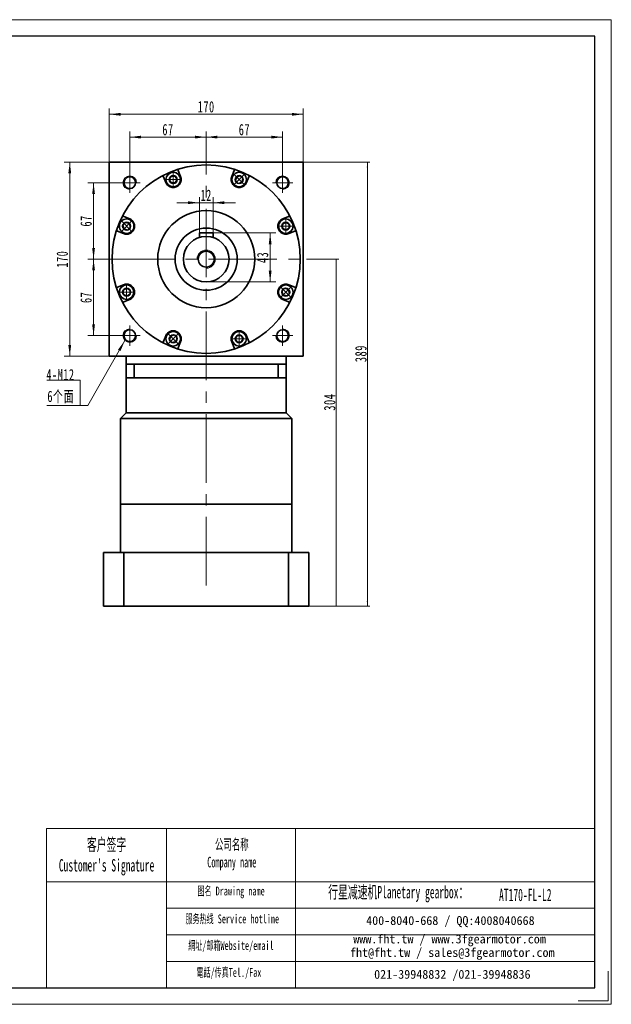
# Model space of a CAD drawing. Header units: millimetres. Extents: x 5227 to 6447, y 123 to 1054.
# Tile 3 of 3: x 5928 to 6447, y 123 to 986. Entities that reach past the tile are written whole.
import ezdxf

# ---------------------------------------------------------------- set-up
doc = ezdxf.new("R2010")
doc.units = ezdxf.units.MM
doc.header["$LTSCALE"] = 5
doc.set_wipeout_variables(frame=1)
doc.linetypes.add('点画线', pattern=[18, 12, -2, 2, -2])
doc.layers.get('0').update_dxf_attribs({"lineweight": 18})
for name, color, linetype, lineweight in [('7标注层', 4, 'Continuous', 18), ('EB0', 7, 'Continuous', 35), ('SLD-0', 7, 'Continuous', 18), ('中心线层', 1, '点画线', 18), ('图框_外框线', 7, 'Continuous', 18), ('尺寸线层', 3, 'Continuous', 18), ('粗实线层', 7, 'Continuous', 35)]:
    doc.layers.add(name, color=color, linetype=linetype, lineweight=lineweight)
doc.styles.add('SLDTEXTSTYLE4', font='txt', dxfattribs={"width": 0.566667})
doc.styles.add('标准', font='txt', dxfattribs={"width": 0.667})
doc.dimstyles.new('a4-1-1.5', dxfattribs={"dimtxt": 4.5, "dimasz": 4.5, "dimexe": 2.25, "dimexo": 0, "dimgap": 0.75, "dimtad": 1, "dimdec": 3, "dimdsep": 46, "dimtxsty": '标准', "dimblk": '_CAXARROW', "dimcen": 0, "dimdle": 9, "dimazin": 2, "dimtfac": 0.707107, "dimtdec": 3, "dimtix": 1, "dimtmove": 2, "dimatfit": 3, "dimfxl": 1, "dimfrac": 2, "dimtolj": 1, "dimarcsym": 1})

# ---------------------------------------------------------------- blocks, each defined once
blk = doc.blocks.new('*X31')
at = {"layer": '尺寸线层', "linetype": 'Continuous', "transparency": 16777216}
for points in [[(6006.89, 903.12), (6016.79, 904.36), (6016.79, 901.89)], [(6176.89, 903.12), (6166.99, 904.36), (6166.99, 901.89)]]:
    blk.add_hatch(color=0, dxfattribs=at).paths.add_polyline_path(points, flags=0)
at = {"layer": '尺寸线层', "color": 0, "linetype": 'Continuous', "transparency": 16777216}
for p, q in [((6006.89, 861.22), (6006.89, 908.07)), ((6176.89, 861.22), (6176.89, 908.07)), ((6006.89, 903.12), (6176.89, 903.12))]:
    blk.add_line(p, q, dxfattribs=at)
at = {"layer": '尺寸线层', "color": 0, "transparency": 16777216, "insert": (6091.89, 909.64), "char_height": 9.9, "width": 26.9708, "attachment_point": 5, "line_spacing_factor": 1.15057, "style": '标准'}
blk.add_mtext('\\T1.1;170', dxfattribs=at)
blk = doc.blocks.new('_CAXARROW')
blk.add_hatch(color=0).paths.add_polyline_path([(0, 0), (-1, 0.125), (-1, -0.125)], flags=0)
blk = doc.blocks.new('*X32')
at = {"layer": '尺寸线层', "linetype": 'Continuous', "transparency": 16777216}
for points in [[(6024.89, 883.13), (6034.79, 884.37), (6034.79, 881.9)], [(6091.89, 883.13), (6081.99, 884.37), (6081.99, 881.9)]]:
    blk.add_hatch(color=0, dxfattribs=at).paths.add_polyline_path(points, flags=0)
at = {"layer": '尺寸线层', "color": 0, "linetype": 'Continuous', "transparency": 16777216}
for p, q in [((6024.89, 852.22), (6024.89, 888.08)), ((6024.89, 883.13), (6091.89, 883.13)), ((6091.89, 864.22), (6091.89, 888.08))]:
    blk.add_line(p, q, dxfattribs=at)
at = {"layer": '尺寸线层', "color": 0, "transparency": 16777216, "insert": (6058.39, 889.65), "char_height": 9.9, "width": 19.8, "attachment_point": 5, "line_spacing_factor": 1.15057, "style": '标准'}
blk.add_mtext('\\T1.1;67', dxfattribs=at)
blk = doc.blocks.new('*X33')
at = {"layer": '尺寸线层', "linetype": 'Continuous', "transparency": 16777216}
for points in [[(6091.89, 883.13), (6101.79, 884.37), (6101.79, 881.9)], [(6158.89, 883.13), (6148.99, 884.37), (6148.99, 881.9)]]:
    blk.add_hatch(color=0, dxfattribs=at).paths.add_polyline_path(points, flags=0)
at = {"layer": '尺寸线层', "color": 0, "linetype": 'Continuous', "transparency": 16777216}
for p, q in [((6091.89, 864.22), (6091.89, 888.08)), ((6091.89, 883.13), (6158.89, 883.13)), ((6158.89, 852.22), (6158.89, 888.08))]:
    blk.add_line(p, q, dxfattribs=at)
at = {"layer": '尺寸线层', "color": 0, "transparency": 16777216, "insert": (6125.39, 889.65), "char_height": 9.9, "width": 19.8, "attachment_point": 5, "line_spacing_factor": 1.15057, "style": '标准'}
blk.add_mtext('\\T1.1;67', dxfattribs=at)
blk = doc.blocks.new('*X34')
at = {"layer": '尺寸线层', "linetype": 'Continuous', "transparency": 16777216}
for points in [[(5993.17, 843.22), (5994.4, 833.32), (5991.93, 833.32)], [(5993.17, 776.22), (5994.4, 786.12), (5991.93, 786.12)]]:
    blk.add_hatch(color=0, dxfattribs=at).paths.add_polyline_path(points, flags=0)
at = {"layer": '尺寸线层', "color": 0, "linetype": 'Continuous', "transparency": 16777216}
for p, q in [((6015.89, 843.22), (5988.22, 843.22)), ((5993.17, 843.22), (5993.17, 776.22)), ((6003.89, 776.22), (5988.22, 776.22))]:
    blk.add_line(p, q, dxfattribs=at)
at = {"layer": '尺寸线层', "color": 0, "transparency": 16777216, "insert": (5986.65, 809.72), "char_height": 9.9, "width": 19.8, "attachment_point": 5, "rotation": 90, "line_spacing_factor": 1.15057, "style": '标准'}
blk.add_mtext('\\T1.1;67', dxfattribs=at)
blk = doc.blocks.new('*X35')
at = {"layer": '尺寸线层', "linetype": 'Continuous', "transparency": 16777216}
for points in [[(5993.17, 776.22), (5994.4, 766.32), (5991.93, 766.32)], [(5993.17, 709.22), (5994.4, 719.12), (5991.93, 719.12)]]:
    blk.add_hatch(color=0, dxfattribs=at).paths.add_polyline_path(points, flags=0)
at = {"layer": '尺寸线层', "color": 0, "linetype": 'Continuous', "transparency": 16777216}
for p, q in [((6003.89, 776.22), (5988.22, 776.22)), ((5993.17, 776.22), (5993.17, 709.22)), ((6015.89, 709.22), (5988.22, 709.22))]:
    blk.add_line(p, q, dxfattribs=at)
at = {"layer": '尺寸线层', "color": 0, "transparency": 16777216, "insert": (5986.65, 742.72), "char_height": 9.9, "width": 19.8, "attachment_point": 5, "rotation": 90, "line_spacing_factor": 1.15057, "style": '标准'}
blk.add_mtext('\\T1.1;67', dxfattribs=at)
blk = doc.blocks.new('*X36')
at = {"layer": '尺寸线层', "linetype": 'Continuous', "transparency": 16777216}
for points in [[(5972.3, 861.22), (5973.54, 851.32), (5971.06, 851.32)], [(5972.3, 691.22), (5973.54, 701.12), (5971.06, 701.12)]]:
    blk.add_hatch(color=0, dxfattribs=at).paths.add_polyline_path(points, flags=0)
at = {"layer": '尺寸线层', "color": 0, "linetype": 'Continuous', "transparency": 16777216}
for p, q in [((6006.89, 861.22), (5967.35, 861.22)), ((5972.3, 861.22), (5972.3, 691.22)), ((6006.89, 691.22), (5967.35, 691.22))]:
    blk.add_line(p, q, dxfattribs=at)
at = {"layer": '尺寸线层', "color": 0, "transparency": 16777216, "insert": (5965.78, 776.22), "char_height": 9.9, "width": 26.9708, "attachment_point": 5, "rotation": 90, "line_spacing_factor": 1.15057, "style": '标准'}
blk.add_mtext('\\T1.1;170', dxfattribs=at)
blk = doc.blocks.new('*X37')
at = {"layer": '尺寸线层', "linetype": 'Continuous', "transparency": 16777216}
for points in [[(6147.96, 799.22), (6149.2, 789.32), (6146.72, 789.32)], [(6147.96, 756.22), (6149.2, 766.12), (6146.72, 766.12)]]:
    blk.add_hatch(color=0, dxfattribs=at).paths.add_polyline_path(points, flags=0)
at = {"layer": '尺寸线层', "color": 0, "linetype": 'Continuous', "transparency": 16777216}
for p, q in [((6097.89, 799.22), (6152.91, 799.22)), ((6147.96, 799.22), (6147.96, 756.22)), ((6091.89, 756.22), (6152.91, 756.22))]:
    blk.add_line(p, q, dxfattribs=at)
at = {"layer": '尺寸线层', "color": 0, "transparency": 16777216, "insert": (6141.44, 777.72), "char_height": 9.9, "width": 19.8, "attachment_point": 5, "rotation": 90, "line_spacing_factor": 1.15057, "style": '标准'}
blk.add_mtext('\\T1.1;43', dxfattribs=at)
blk = doc.blocks.new('*X38')
at = {"layer": '尺寸线层', "linetype": 'Continuous', "transparency": 16777216}
for points in [[(6085.89, 825.68), (6075.99, 824.45), (6075.99, 826.92)], [(6097.89, 825.68), (6107.79, 824.45), (6107.79, 826.92)]]:
    blk.add_hatch(color=0, dxfattribs=at).paths.add_polyline_path(points, flags=0)
at = {"layer": '尺寸线层', "color": 0, "linetype": 'Continuous', "transparency": 16777216}
for p, q in [((6085.89, 799.22), (6085.89, 830.63)), ((6097.89, 799.22), (6097.89, 830.63)), ((6117.69, 825.68), (6066.09, 825.68))]:
    blk.add_line(p, q, dxfattribs=at)
at = {"layer": '尺寸线层', "color": 0, "transparency": 16777216, "insert": (6091.89, 832.2), "char_height": 9.9, "width": 19.8, "attachment_point": 5, "line_spacing_factor": 1.15057, "style": '标准'}
blk.add_mtext('\\T1.1;12', dxfattribs=at)
blk = doc.blocks.new('*X39')
at = {"layer": '中心线层', "linetype": '点画线', "lineweight": 18}
for p, q in [((-7.37, 0), (7.37, 0)), ((0, -7.37), (0, 7.37))]:
    blk.add_line(p, q, dxfattribs=at)
at = {"layer": '粗实线层'}
for p, q in [((-3.46, 0), (-1.73, 3)), ((-3.46, 0), (-1.73, -3)), ((-1.73, 3), (1.73, 3)), ((3.46, 0), (1.73, 3)), ((3.46, 0), (1.73, 3)), ((3.46, 0), (1.73, -3)), ((-1.73, -3), (1.73, -3))]:
    blk.add_line(p, q, dxfattribs=at)
blk.add_circle((0, 0), 3.46, dxfattribs=at)
for start, end in [(0, 180), (180, 360)]:
    blk.add_arc((0, 0), 6.37, start, end, dxfattribs=at)
blk = doc.blocks.new('*X40')
at = {"layer": '尺寸线层', "linetype": 'Continuous'}
blk.add_hatch(color=0, dxfattribs=at).paths.add_polyline_path([(39.19, 56.94), (35.35, 47.73), (33.2, 48.96)], flags=0)
at = {"layer": '尺寸线层', "color": 0, "linetype": 'Continuous'}
blk.add_line((39.19, 56.94), (6.6, 0), dxfattribs=at)
at = {"layer": '尺寸线层', "color": 0}
for p, q in [((0, 22.12), (-29.39, 22.12)), ((0, 0), (0, 22.12)), ((0, 0), (-29.39, 0)), ((6.6, 0), (0, 0))]:
    blk.add_line(p, q, dxfattribs=at)
at = {"layer": '尺寸线层', "color": 0, "insert": (-4.95, 1.98), "char_height": 9.9, "width": 48.8791, "attachment_point": 9, "line_spacing_factor": 1.15057, "style": '标准'}
blk.add_mtext('\\T1.1;4-M12\\P6个面', dxfattribs=at)
blk = doc.blocks.new('*X41')
at = {"layer": '尺寸线层', "linetype": 'Continuous', "transparency": 16777216}
for points in [[(6233.19, 861.22), (6232.63, 856.72), (6233.76, 856.72)], [(6233.19, 472.22), (6232.63, 476.72), (6233.76, 476.72)]]:
    blk.add_hatch(color=0, dxfattribs=at).paths.add_polyline_path(points, flags=0)
at = {"layer": '尺寸线层', "color": 0, "linetype": 'Continuous', "transparency": 16777216}
for p, q in [((6176.89, 861.22), (6235.44, 861.22)), ((6233.19, 472.22), (6233.19, 861.22)), ((6181.89, 472.22), (6235.44, 472.22))]:
    blk.add_line(p, q, dxfattribs=at)
at = {"layer": '尺寸线层', "color": 0, "transparency": 16777216, "insert": (6227.53, 693.47), "char_height": 10, "width": 28.2067, "attachment_point": 5, "rotation": 90, "line_spacing_factor": 1.15057, "style": '标准'}
blk.add_mtext('\\T1.1;389', dxfattribs=at)
blk = doc.blocks.new('*X42')
at = {"layer": '尺寸线层', "linetype": 'Continuous', "transparency": 16777216}
for points in [[(6205.82, 776.22), (6206.38, 771.72), (6205.26, 771.72)], [(6205.82, 472.22), (6206.38, 476.72), (6205.26, 476.72)]]:
    blk.add_hatch(color=0, dxfattribs=at).paths.add_polyline_path(points, flags=0)
at = {"layer": '尺寸线层', "color": 0, "linetype": 'Continuous', "transparency": 16777216}
for p, q in [((6179.89, 776.22), (6208.07, 776.22)), ((6205.82, 776.22), (6205.82, 472.22)), ((6181.89, 472.22), (6208.07, 472.22))]:
    blk.add_line(p, q, dxfattribs=at)
at = {"layer": '尺寸线层', "color": 0, "transparency": 16777216, "insert": (6200.15, 650.97), "char_height": 10, "width": 28.5772, "attachment_point": 5, "rotation": 90, "line_spacing_factor": 1.15057, "style": '标准'}
blk.add_mtext('\\T1.1;304', dxfattribs=at)

msp = doc.modelspace()

# ---------------------------------------------------------------- linework, layer by layer
msp.add_line((6056.9749, 277.3874), (6056.9749, 137.9637))
at = {"layer": '7标注层', "color": 0}
msp.add_line((5951.8015, 277.3874), (5951.8015, 137.9876), dxfattribs=at)
at = {"layer": 'EB0', "linetype": 'Continuous', "lineweight": 35}
for p, q in [((6021.8896, 684.2173), (6161.8896, 684.2173)), ((6021.8896, 672.2173), (6021.8896, 641.7173)), ((6161.8896, 672.2173), (6161.8896, 641.7173)), ((6016.8896, 636.7173), (6021.8896, 641.7173)), ((6166.8896, 636.7173), (6161.8896, 641.7173)), ((6016.8896, 561.7173), (6016.8896, 636.7173)), ((6166.8896, 561.7173), (6166.8896, 636.7173)), ((6166.8896, 561.7173), (6016.8896, 561.7173)), ((6001.8896, 519.2173), (6001.8896, 472.2173)), ((6181.8896, 519.2173), (6001.8896, 519.2173)), ((6181.8896, 519.2173), (6181.8896, 472.2173)), ((6001.8896, 472.2173), (6181.8896, 472.2173))]:
    msp.add_line(p, q, dxfattribs=at)
at = {"layer": 'EB0'}
for p, q in [((6016.8896, 561.7173), (6016.8896, 519.2173)), ((6166.8896, 561.7173), (6166.8896, 519.2173))]:
    msp.add_line(p, q, dxfattribs=at)
at = {"layer": '中心线层'}
for p, q in [((6091.8896, 490.3571), (6091.8896, 864.2173)), ((6024.8896, 834.2173), (6024.8896, 852.2173)), ((6158.8896, 852.2173), (6158.8896, 834.2173)), ((6015.8896, 843.2173), (6033.8896, 843.2173)), ((6149.8896, 843.2173), (6167.8896, 843.2173)), ((6003.8896, 776.2173), (6179.8896, 776.2173)), ((6024.8896, 700.2173), (6024.8896, 718.2173)), ((6158.8896, 718.2173), (6158.8896, 700.2173)), ((6033.8896, 709.2173), (6015.8896, 709.2173)), ((6167.8896, 709.2173), (6149.8896, 709.2173))]:
    msp.add_line(p, q, dxfattribs=at)
at = {"layer": '图框_外框线'}
for p, q in [((5951.8015, 277.3874), (6056.9749, 277.3874)), ((6056.9749, 277.3874), (6056.9749, 137.9876)), ((6056.9749, 277.3874), (6432.474, 277.3874)), ((6170.2921, 277.3874), (6170.2921, 137.9876)), ((5951.8015, 230.8696), (6056.9749, 230.8696)), ((6056.9749, 230.8696), (6432.474, 230.8696)), ((6056.9749, 207.6106), (6432.474, 207.6106)), ((6056.9749, 184.3517), (6432.474, 184.3517)), ((6056.9749, 161.0928), (6432.474, 161.0928))]:
    msp.add_line(p, q, dxfattribs=at)
at = {"layer": '图框_外框线', "color": 3}
msp.add_lwpolyline([(5227.2509, 123.4668), (6446.9948, 123.4668), (6446.9948, 986), (5227.2509, 986)], close=True, dxfattribs=at)
at = {"layer": '图框_外框线', "color": 3, "lineweight": 25}
msp.add_lwpolyline([(5299.8547, 137.9876), (6432.474, 137.9876), (6432.474, 971.4792), (5299.8547, 971.4792)], close=True, dxfattribs=at)
at = {"layer": '图框_外框线', "color": 3}
msp.add_lwpolyline([(6444.0906, 152.5083), (6444.0906, 126.371), (6417.9533, 126.371)], dxfattribs=at)
at = {"layer": '粗实线层'}
for p, q in [((6006.8896, 691.2173), (6006.8896, 861.2173)), ((6006.8896, 861.2173), (6176.8896, 861.2173)), ((6176.8896, 691.2173), (6176.8896, 861.2173)), ((6097.8896, 799.2173), (6085.8896, 799.2173)), ((6085.8896, 799.2173), (6085.8896, 795.2961)), ((6097.8896, 795.2961), (6097.8896, 799.2173)), ((6021.8896, 684.2173), (6021.8896, 691.2173)), ((6161.8896, 684.2173), (6161.8896, 691.2173)), ((6021.8896, 684.2173), (6021.8896, 672.2173)), ((6028.8896, 684.2173), (6028.8896, 672.2173)), ((6154.8896, 684.2173), (6154.8896, 672.2173)), ((6161.8896, 684.2173), (6161.8896, 672.2173)), ((6161.8896, 672.2173), (6021.8896, 672.2173)), ((6021.8896, 641.7173), (6161.8896, 641.7173)), ((6016.8896, 636.7173), (6166.8896, 636.7173)), ((6016.8896, 561.7173), (6166.8896, 561.7173)), ((6016.8896, 519.2173), (6016.8896, 561.7173)), ((6166.8896, 561.7173), (6166.8896, 519.2173)), ((6019.6816, 472.2173), (6019.6816, 519.2173)), ((6164.0977, 472.2173), (6164.0977, 519.2173))]:
    msp.add_line(p, q, dxfattribs=at)
msp.add_lwpolyline([(6176.8896, 691.2173), (6006.8896, 691.2173)], dxfattribs=at)
for centre, radius in [((6091.8896, 776.2173), 82.5), ((6024.8896, 843.2173), 5.1), ((6158.8896, 843.2173), 5.1), ((6091.8896, 776.2173), 42.5), ((6091.8896, 776.2173), 27.25), ((6091.8896, 776.2173), 20), ((6091.8896, 776.2173), 7), ((6024.8896, 709.2173), 5.1), ((6158.8896, 709.2173), 5.1)]:
    msp.add_circle(centre, radius, dxfattribs=at)
at = {"layer": '粗实线层', "lineweight": 18}
for centre, radius, start, end in [((6024.8896, 843.2173), 6, 0, 270), ((6158.8896, 843.2173), 6, 270, 180), ((6091.8896, 776.2173), 8, 270, 180), ((6024.8896, 709.2173), 6, 90, 360), ((6158.8896, 709.2173), 6, 180, 90)]:
    msp.add_arc(centre, radius, start, end, dxfattribs=at)

# ---------------------------------------------------------------- block references
at = {"layer": '尺寸线层'}
msp.add_blockref('*X40', (5981.4569, 648.035), dxfattribs=at)

# ---------------------------------------------------------------- texts
at = {"layer": 'SLD-0', "color": 1, "attachment_point": 2, "style": 'SLDTEXTSTYLE4'}
for s, insert, char_height, width in [("{\\fSimSun|b1|i0|c134|p2;客户签字\\PCustomer's Signature}", (6004.5695, 268.7814), 10.85416, 135.026867), ('{\\fSimSun|b1|i0|c134|p2;公司名称\\PCompany name}', (6114.3522, 268.2052), 9.303566, 120.452126), ('{\\fSimSun|b1|i0|c134|p2;图名 Drawing name}', (6113.7163, 226.5821), 7.752971, 99.150303), ('{\\fSimSun|b1|i0|c134|p2;  \\H1.1667x;行星减速机Planetary gearbox\\fSimSun|b0|i0|c134|p2;：}', (6256.6471, 227.1801), 9.303566, 146.323131), ('\\pxt5;AT170-FL-L2', (6371.5887, 224.71), 10.85416, 78.99093), ('{\\fSimSun|b1|i0|c134|p2;服务热线 Service hotline}', (6114.8157, 202.203), 7.752971, 110.462962), ('{\\fSimSun|b1|i0|c134|p2;網址/邮箱Website/email}', (6113.6085, 178.8445), 7.752971, 114.981547), ('{\\fSimSun|b1|i0|c134|p2;電話/传真Tel./Fax}', (6111.8715, 155.3039), 7.752971, 116.364438)]:
    msp.add_mtext(s, dxfattribs=dict(at, insert=insert, char_height=char_height, width=width))
at = {"layer": 'SLD-0', "color": 1, "char_height": 7.752971, "attachment_point": 2}
for s, insert, width in [('{\\fSimSun|b1|i0|c134|p2;400-8040-668 / QQ:4008040668}', (6305.9294, 200.7216), 225.730932), ('{\\fSimSun|b1|i0|c134|p2;www.fht.tw / www.3fgearmotor.com }', (6305.2145, 184.5732), 225.985043), ('\\pxt12;{\\fSimSun|b1|i0|c134|p2;fht@fht.tw / sales@3fgearmotor.com }', (6307.5773, 172.7675), 225.985043), ('{\\fSimSun|b1|i0|c134|p2;021-39948832 /021-39948836 }', (6307.6584, 153.6088), 172.556675)]:
    msp.add_mtext(s, dxfattribs=dict(at, insert=insert, width=width))

# ---------------------------------------------------------------- dimensions: what is measured, and where the dimension line sits
at = {"layer": '尺寸线层'}
for base, p1, p2, angle, override, picture, middle in [((6176.8896, 903.1226), (6006.8896, 861.2173), (6176.8896, 861.2173), 0, {"dimsah": 1, "dimtfill": 1, "dimtzin": 8}, '*X31', (6091.8896, 909.6401)), ((6091.8896, 883.1337), (6024.8896, 852.2173), (6091.8896, 864.2173), 180, {"dimsah": 1, "dimtfill": 1, "dimtzin": 8}, '*X32', (6058.3896, 889.6512)), ((6158.8896, 883.1337), (6091.8896, 864.2173), (6158.8896, 852.2173), 180, {"dimsah": 1, "dimtfill": 1, "dimtzin": 8}, '*X33', (6125.3896, 889.6512)), ((5972.2982, 691.2173), (6006.8896, 861.2173), (6006.8896, 691.2173), 270, {"dimsah": 1, "dimtfill": 1, "dimtzin": 8}, '*X36', (5965.7807, 776.2173)), ((6233.1937, 861.2173), (6181.8896, 472.2173), (6176.8896, 861.2173), 90, {"dimtxt": 10, "dimsah": 1, "dimtfill": 1, "dimtzin": 8}, '*X41', (6227.527, 693.4673)), ((5993.1657, 776.2173), (6015.8896, 843.2173), (6003.8896, 776.2173), 270, {"dimsah": 1, "dimtfill": 1, "dimtzin": 8}, '*X34', (5986.6482, 809.7173)), ((6147.9617, 756.2173), (6097.8896, 799.2173), (6091.8896, 756.2173), 270, {"dimsah": 1, "dimtfill": 1, "dimtzin": 8}, '*X37', (6141.4442, 777.7173)), ((5993.1657, 709.2173), (6003.8896, 776.2173), (6015.8896, 709.2173), 270, {"dimsah": 1, "dimtfill": 1, "dimtzin": 8}, '*X35', (5986.6482, 742.7173)), ((6205.8189, 472.2173), (6179.8896, 776.2173), (6181.8896, 472.2173), 90, {"dimtxt": 10, "dimsah": 1, "dimtfill": 1, "dimtzin": 8}, '*X42', (6200.1522, 650.9673))]:
    dim = msp.add_linear_dim(base=base, p1=p1, p2=p2, angle=angle, dimstyle='a4-1-1.5', override=override, dxfattribs=at)
    dim.commit()
    dim.dimension.update_dxf_attribs({"geometry": picture, "text_midpoint": middle, "dimtype": 160})
dim = msp.add_linear_dim(base=(6085.8896, 825.6841), p1=(6097.8896, 799.2173), p2=(6085.8896, 799.2173), dimstyle='a4-1-1.5', override={"dimsah": 1, "dimtfill": 1, "dimtzin": 8}, dxfattribs=at)
dim.commit()
dim.dimension.update_dxf_attribs({"geometry": '*X38', "text_midpoint": (6091.8896, 832.2016), "dimtype": 160})

# ---------------------------------------------------------------- next in the draw order: wipeouts: each hides what was drawn before it
for points in [[(6069.362, 845.9702), (6069.2813, 846.9804), (6069.2813, 846.9804), (6068.7512, 848.6909), (6067.7657, 850.186), (6066.4026, 851.3475), (6064.77, 852.0833), (6062.997, 852.3352), (6062.997, 852.3352), (6061.224, 852.0833), (6059.5914, 851.3475), (6058.2284, 850.186), (6057.2428, 848.6909), (6056.7127, 846.9804), (6056.7127, 846.9804), (6056.632, 845.9702), (6056.632, 845.9702), (6056.8489, 844.3228), (6057.4848, 842.7877), (6058.4963, 841.4695), (6059.8145, 840.458), (6061.3496, 839.8221), (6062.997, 839.6052), (6062.997, 839.6052), (6064.9639, 839.9167), (6066.7383, 840.8208), (6068.1464, 842.229), (6069.0505, 844.0033)], [(6125.2829, 841.4695), (6125.9402, 842.2408), (6125.9402, 842.2408), (6126.7749, 843.8252), (6127.1352, 845.5793), (6126.9926, 847.3644), (6126.3585, 849.0391), (6125.2829, 850.4709), (6125.2829, 850.4709), (6123.8511, 851.5465), (6122.1764, 852.1806), (6120.3913, 852.3232), (6118.6372, 851.9629), (6117.0528, 851.1282), (6117.0528, 851.1282), (6116.2815, 850.4709), (6116.2815, 850.4709), (6115.27, 849.1527), (6114.6341, 847.6176), (6114.4172, 845.9702), (6114.6341, 844.3228), (6115.27, 842.7877), (6116.2815, 841.4695), (6116.2815, 841.4695), (6117.8926, 840.299), (6119.7865, 839.6836), (6121.7779, 839.6836), (6123.6719, 840.299)], [(6026.6374, 809.6106), (6025.8661, 810.2679), (6025.8661, 810.2679), (6024.2818, 811.1026), (6022.5276, 811.4629), (6020.7425, 811.3203), (6019.0678, 810.6862), (6017.636, 809.6106), (6017.636, 809.6106), (6016.5604, 808.1788), (6015.9263, 806.5041), (6015.7837, 804.719), (6016.144, 802.9648), (6016.9787, 801.3805), (6016.9787, 801.3805), (6017.636, 800.6092), (6017.636, 800.6092), (6018.9542, 799.5977), (6020.4893, 798.9618), (6022.1367, 798.7449), (6023.7841, 798.9618), (6025.3192, 799.5977), (6026.6374, 800.6092), (6026.6374, 800.6092), (6027.808, 802.2203), (6028.4233, 804.1142), (6028.4233, 806.1056), (6027.808, 807.9996)], [(6161.6425, 798.7449), (6162.6527, 798.8256), (6162.6527, 798.8256), (6164.3632, 799.3557), (6165.8583, 800.3413), (6167.0198, 801.7043), (6167.7556, 803.3369), (6168.0075, 805.1099), (6168.0075, 805.1099), (6167.7556, 806.8829), (6167.0198, 808.5155), (6165.8583, 809.8786), (6164.3632, 810.8641), (6162.6527, 811.3942), (6162.6527, 811.3942), (6161.6425, 811.4749), (6161.6425, 811.4749), (6159.9951, 811.258), (6158.46, 810.6222), (6157.1418, 809.6106), (6156.1303, 808.2924), (6155.4944, 806.7573), (6155.2775, 805.1099), (6155.2775, 805.1099), (6155.589, 803.143), (6156.4931, 801.3686), (6157.9013, 799.9605), (6159.6756, 799.0564)], [(6022.1367, 753.6897), (6021.1266, 753.609), (6021.1266, 753.609), (6019.416, 753.0789), (6017.9209, 752.0934), (6016.7594, 750.7303), (6016.0236, 749.0977), (6015.7717, 747.3247), (6015.7717, 747.3247), (6016.0236, 745.5517), (6016.7594, 743.9191), (6017.9209, 742.5561), (6019.416, 741.5705), (6021.1266, 741.0404), (6021.1266, 741.0404), (6022.1367, 740.9597), (6022.1367, 740.9597), (6023.7841, 741.1766), (6025.3192, 741.8125), (6026.6374, 742.824), (6027.649, 744.1422), (6028.2848, 745.6773), (6028.5017, 747.3247), (6028.5017, 747.3247), (6028.1902, 749.2916), (6027.2861, 751.066), (6025.878, 752.4741), (6024.1036, 753.3782)], [(6157.1418, 742.824), (6157.9131, 742.1667), (6157.9131, 742.1667), (6159.4975, 741.332), (6161.2516, 740.9717), (6163.0367, 741.1143), (6164.7114, 741.7484), (6166.1433, 742.824), (6166.1433, 742.824), (6167.2188, 744.2558), (6167.8529, 745.9305), (6167.9955, 747.7156), (6167.6352, 749.4698), (6166.8005, 751.0541), (6166.8005, 751.0541), (6166.1433, 751.8254), (6166.1433, 751.8254), (6164.825, 752.837), (6163.2899, 753.4728), (6161.6425, 753.6897), (6159.9951, 753.4728), (6158.46, 752.837), (6157.1418, 751.8254), (6157.1418, 751.8254), (6155.9713, 750.2144), (6155.3559, 748.3204), (6155.3559, 746.329), (6155.9713, 744.4351)], [(6058.4963, 710.9651), (6057.839, 710.1938), (6057.839, 710.1938), (6057.0044, 708.6095), (6056.644, 706.8553), (6056.7866, 705.0702), (6057.4207, 703.3955), (6058.4963, 701.9637), (6058.4963, 701.9637), (6059.9281, 700.8881), (6061.6028, 700.254), (6063.3879, 700.1114), (6065.1421, 700.4717), (6066.7264, 701.3064), (6066.7264, 701.3064), (6067.4977, 701.9637), (6067.4977, 701.9637), (6068.5093, 703.2819), (6069.1451, 704.817), (6069.362, 706.4644), (6069.1451, 708.1118), (6068.5093, 709.6469), (6067.4977, 710.9651), (6067.4977, 710.9651), (6065.8867, 712.1357), (6063.9927, 712.751), (6062.0013, 712.751), (6060.1074, 712.1357)], [(6114.4172, 706.4644), (6114.4979, 705.4542), (6114.4979, 705.4542), (6115.028, 703.7437), (6116.0136, 702.2486), (6117.3766, 701.0871), (6119.0092, 700.3513), (6120.7822, 700.0994), (6120.7822, 700.0994), (6122.5552, 700.3513), (6124.1878, 701.0871), (6125.5509, 702.2486), (6126.5364, 703.7437), (6127.0665, 705.4542), (6127.0665, 705.4542), (6127.1472, 706.4644), (6127.1472, 706.4644), (6126.9303, 708.1118), (6126.2945, 709.6469), (6125.2829, 710.9651), (6123.9647, 711.9767), (6122.4296, 712.6125), (6120.7822, 712.8294), (6120.7822, 712.8294), (6118.8153, 712.5179), (6117.041, 711.6138), (6115.6328, 710.2057), (6114.7287, 708.4313)]]:
    msp.add_wipeout(points).dxf.layer = '粗实线层'

# ---------------------------------------------------------------- next in the draw order: linework, layer by layer
at = {"layer": '粗实线层'}
for p, q in [((6056.5299, 843.2914), (6054.3844, 848.4711)), ((6069.4642, 848.649), (6067.3187, 853.8286)), ((6114.3151, 848.649), (6116.4605, 853.8286)), ((6127.2494, 843.2914), (6129.3948, 848.4711)), ((6024.8155, 811.5771), (6019.6358, 813.7225)), ((6158.9637, 811.5771), (6164.1434, 813.7225)), ((6019.4579, 798.6427), (6014.2783, 800.7882)), ((6164.3213, 798.6427), (6169.501, 800.7882)), ((6019.4579, 753.7919), (6014.2783, 751.6464)), ((6164.3213, 753.7919), (6169.501, 751.6464)), ((6024.8155, 740.8575), (6019.6358, 738.7121)), ((6158.9637, 740.8575), (6164.1434, 738.7121)), ((6056.5299, 709.1432), (6054.3844, 703.9635)), ((6127.2494, 709.1432), (6129.3948, 703.9635)), ((6069.4642, 703.7856), (6067.3187, 698.606)), ((6114.3151, 703.7856), (6116.4605, 698.606))]:
    msp.add_line(p, q, dxfattribs=at)
for centre, radius, start, end in [((6068.2426, 854.2113), 1, 106.8667522, 202.5000219), ((6115.5367, 854.2113), 1, 337.4999781, 73.1332478), ((6053.4605, 848.0884), 1, 22.4999781, 118.1332478), ((6062.997, 845.9702), 7, 202.5, 22.5), ((6120.7822, 845.9702), 7, 157.5, 337.5), ((6130.3187, 848.0884), 1, 61.8667522, 157.5000219), ((6020.0185, 814.6464), 1, 151.8667522, 247.5000219), ((6022.1367, 805.1099), 7, 247.5, 67.5), ((6161.6425, 805.1099), 7, 112.5, 292.5), ((6163.7607, 814.6464), 1, 292.4999781, 28.1332478), ((6013.8956, 799.8643), 1, 67.4999781, 163.1332478), ((6169.8836, 799.8643), 1, 16.8667522, 112.5000219), ((6013.8956, 752.5703), 1, 196.8667522, 292.5000219), ((6022.1367, 747.3247), 7, 292.5, 112.5), ((6161.6425, 747.3247), 7, 67.5, 247.5), ((6169.8836, 752.5703), 1, 247.4999781, 343.1332478), ((6020.0185, 737.7882), 1, 112.4999781, 208.1332478), ((6163.7607, 737.7882), 1, 331.8667522, 67.5000219), ((6062.997, 706.4644), 7, 337.5, 157.5), ((6120.7822, 706.4644), 7, 22.5, 202.5), ((6053.4605, 704.3462), 1, 241.8667522, 337.5000219), ((6130.3187, 704.3462), 1, 202.4999781, 298.1332478), ((6068.2426, 698.2233), 1, 157.4999781, 253.1332478), ((6115.5367, 698.2233), 1, 286.8667522, 22.5000219)]:
    msp.add_arc(centre, radius, start, end, dxfattribs=at)

# ---------------------------------------------------------------- next in the draw order: block references
for p, rotation in [((6120.7822, 845.9702), 315.0000000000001), ((6022.1367, 805.1099), 45.00000000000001), ((6161.6425, 805.1099), 270), ((6022.1367, 747.3247), 90), ((6161.6425, 747.3247), 225.0000000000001), ((6062.997, 706.4644), 135.0000000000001), ((6120.7822, 706.4644), 180)]:
    msp.add_blockref('*X39', p, dxfattribs=dict(at, rotation=rotation))
msp.add_blockref('*X39', (6062.997, 845.9702), dxfattribs=at)

doc.saveas('drawing.dxf')
